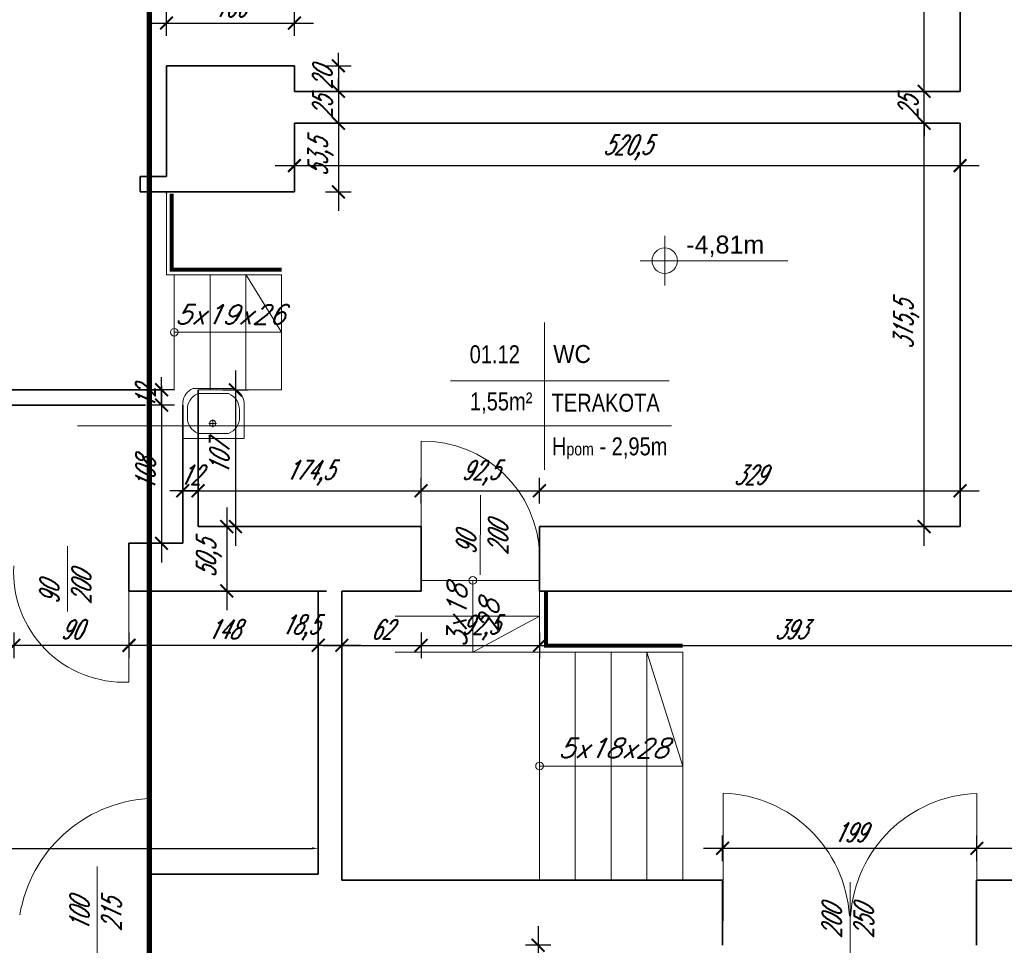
# Model space of a CAD drawing. Header units: millimetres. Extents: x 402 to 79005, y -7782 to 89952.
# Tile 246 of 256: x 26702 to 27472, y 36409 to 37133. Entities that reach past the tile are written whole.
import ezdxf
from ezdxf.enums import TextEntityAlignment as Align

# ---------------------------------------------------------------- set-up
doc = ezdxf.new("R2010")
doc.units = ezdxf.units.MM
doc.header["$LTSCALE"] = 10
doc.linetypes.add('DASHED', pattern=[19.05, 12.7, -6.35])
doc.layers.get('0').update_dxf_attribs({"lineweight": 0})
doc.layers.get('Defpoints').update_dxf_attribs({"color": 253})
for name, color, linetype, lineweight in [('01 parter - ściany', 253, 'Continuous', 35), ('03-02_schody', 253, 'Continuous', 5), ('03_drzwi', 253, 'Continuous', 15), ('05-01_wymiary', 253, 'Continuous', 5), ('05-03_opis', 253, 'Continuous', 5), ('07_wyposażenie', 253, 'Continuous', 5), ('0_A_GRANICA OPRACOWANIA', 1, 'Continuous', 0), ('0_A_WYMIAROWANIE', 1, 'Continuous', 5)]:
    doc.layers.add(name, color=color, linetype=linetype, lineweight=lineweight)
doc.styles.add('arial', font='ARIAL.TTF')
doc.styles.add('ariel', font='ARIAL.TTF', dxfattribs={"width": 0.8})
doc.styles.add('ariel_wym', font='simplex.shx', dxfattribs={"width": 0.65, "oblique": 25})
doc.styles.add('SIMPLEXD', font='simplex.shx', dxfattribs={"width": 0.6})
doc.dimstyles.new('1-100', dxfattribs={"dimtxt": 16, "dimasz": 5, "dimexe": 0, "dimexo": 0, "dimgap": 5, "dimtad": 1, "dimdec": 1, "dimtxsty": 'SIMPLEXD', "dimcen": 5, "dimclrt": 256, "dimadec": 0, "dimazin": 0, "dimtfac": 1, "dimtdec": 0, "dimtix": 1, "dimtmove": 1, "dimatfit": 3, "dimldrblk": 'LP', "dimfxl": 0, "dimarcsym": 0})
doc.dimstyles.new('ariel 50 wnętrze', dxfattribs={"dimtxt": 15, "dimasz": 10, "dimexe": 10, "dimexo": 0, "dimgap": 5, "dimtad": 1, "dimdec": 1, "dimrnd": 0.5, "dimtxsty": 'ariel_wym', "dimblk": 'ARCHTICK', "dimcen": 2.5, "dimdle": 15, "dimazin": 0, "dimtfac": 1, "dimtdec": 1, "dimtix": 1, "dimtmove": 0, "dimatfit": 3, "dimldrblk": 'DOT', "dimfxl": 0, "dimarcsym": 0})

# ---------------------------------------------------------------- blocks, each defined once
blk = doc.blocks.new('kota rzutowa')
at = {"ltscale": 0.5}
for p, q in [((0, -20.63), (0, 20.63)), ((-20.63, 0), (102.81, 0))]:
    blk.add_line(p, q, dxfattribs=at)
blk.add_circle((0, 0), 10.63, dxfattribs=at)
at = {"ltscale": 0.5, "style": 'arial'}
blk.add_attdef('POZ._POSADKI_WYKOŃCZONWJ', text='', height=15, dxfattribs=at).set_placement((17.95, 1.45), align=Align.BOTTOM_LEFT)
blk.add_attdef('POZ._POSADZKI_KONSTRUKCJA', text='', height=15, dxfattribs=at).set_placement((17.02, -5), align=Align.TOP_LEFT)
blk = doc.blocks.new('_ArchTick')
at = {"color": 0, "linetype": 'ByBlock', "const_width": 0.15}
blk.add_lwpolyline([(-0.5, -0.5), (0.5, 0.5)], dxfattribs=at)
blk = doc.blocks.new('*D244')
at = {"layer": '05-01_wymiary', "color": 0, "lineweight": -2}
for p, q in [((26954.35, 36653.57), (26954.35, 36633.57)), ((27016.28, 36653.57), (27016.28, 36633.57)), ((26939.35, 36643.57), (27031.28, 36643.57))]:
    blk.add_line(p, q, dxfattribs=at)
at = {"layer": 'Defpoints', "color": 0, "lineweight": 0}
for p in [(26954.35, 36686.05), (27016.28, 36686.05), (27016.28, 36643.57)]:
    blk.add_point(p, dxfattribs=at)
at = {"layer": '05-01_wymiary', "color": 0, "lineweight": -2, "xscale": 10, "yscale": 10, "zscale": 10, "rotation": 180}
blk.add_blockref('_ArchTick', (26954.35, 36643.57), dxfattribs=at)
at = {"layer": '05-01_wymiary', "color": 0, "lineweight": -2, "xscale": 10, "yscale": 10, "zscale": 10}
blk.add_blockref('_ArchTick', (27016.28, 36643.57), dxfattribs=at)
at = {"layer": '05-01_wymiary', "color": 0, "insert": (26985.32, 36656.07), "char_height": 15, "attachment_point": 5, "style": 'ariel_wym'}
blk.add_mtext('62', dxfattribs=at)
blk = doc.blocks.new('_Dot')
at = {"color": 0, "linetype": 'ByBlock', "lineweight": -2}
blk.add_line((-0.5, 0), (-1, 0), dxfattribs=at)
at = {"color": 0, "linetype": 'ByBlock', "const_width": 0.5}
blk.add_lwpolyline([(-0.25, 0, 1), (0.25, 0, 1)], format="xyb", close=True, dxfattribs=at)
blk = doc.blocks.new('*D245')
at = {"layer": '05-01_wymiary', "color": 0, "lineweight": -2}
for p, q in [((27016.28, 36653.57), (27016.28, 36633.57)), ((27108.91, 36653.57), (27108.91, 36633.57)), ((27001.28, 36643.57), (27123.91, 36643.57))]:
    blk.add_line(p, q, dxfattribs=at)
at = {"layer": 'Defpoints', "color": 0}
for p in [(27016.28, 36686.05), (27108.91, 36686.05), (27108.91, 36643.57)]:
    blk.add_point(p, dxfattribs=at)
at = {"layer": '05-01_wymiary', "color": 0, "lineweight": -2, "xscale": 10, "yscale": 10, "zscale": 10, "rotation": 180}
blk.add_blockref('_ArchTick', (27016.28, 36643.57), dxfattribs=at)
at = {"layer": '05-01_wymiary', "color": 0, "lineweight": -2, "xscale": 10, "yscale": 10, "zscale": 10}
blk.add_blockref('_ArchTick', (27108.91, 36643.57), dxfattribs=at)
at = {"layer": '05-01_wymiary', "color": 0, "insert": (27062.59, 36657.5), "char_height": 15, "attachment_point": 5, "style": 'ariel_wym'}
blk.add_mtext('92,5', dxfattribs=at)
blk = doc.blocks.new('*D246')
at = {"layer": '05-01_wymiary', "color": 0, "lineweight": -2}
for p, q in [((27108.91, 36653.57), (27108.91, 36633.57)), ((27501.83, 36653.57), (27501.83, 36633.57)), ((27093.91, 36643.57), (27516.83, 36643.57))]:
    blk.add_line(p, q, dxfattribs=at)
at = {"layer": 'Defpoints', "color": 0}
for p in [(27108.91, 36686.05), (27501.83, 36686.05), (27501.83, 36643.57)]:
    blk.add_point(p, dxfattribs=at)
at = {"layer": '05-01_wymiary', "color": 0, "lineweight": -2, "xscale": 10, "yscale": 10, "zscale": 10, "rotation": 180}
blk.add_blockref('_ArchTick', (27108.91, 36643.57), dxfattribs=at)
at = {"layer": '05-01_wymiary', "color": 0, "lineweight": -2, "xscale": 10, "yscale": 10, "zscale": 10}
blk.add_blockref('_ArchTick', (27501.83, 36643.57), dxfattribs=at)
at = {"layer": '05-01_wymiary', "color": 0, "insert": (27305.37, 36656.07), "char_height": 15, "attachment_point": 5, "style": 'ariel_wym'}
blk.add_mtext('393', dxfattribs=at)
blk = doc.blocks.new('*D251')
at = {"layer": '05-01_wymiary', "color": 0, "lineweight": -2}
for p, q in [((27450.97, 36474.79), (27450.97, 36494.79)), ((27559.77, 36474.79), (27559.77, 36494.79)), ((27574.77, 36484.79), (27435.97, 36484.79))]:
    blk.add_line(p, q, dxfattribs=at)
at = {"layer": 'Defpoints', "color": 0}
for p in [(27450.97, 36484.79), (27450.97, 36460.05), (27559.77, 36460.05)]:
    blk.add_point(p, dxfattribs=at)
at = {"layer": '05-01_wymiary', "color": 0, "lineweight": -2, "xscale": 10, "yscale": 10, "zscale": 10, "rotation": 180}
blk.add_blockref('_ArchTick', (27450.97, 36484.79), dxfattribs=at)
at = {"layer": '05-01_wymiary', "color": 0, "lineweight": -2, "xscale": 10, "yscale": 10, "zscale": 10}
blk.add_blockref('_ArchTick', (27559.77, 36484.79), dxfattribs=at)
at = {"layer": '05-01_wymiary', "color": 0, "insert": (27505.37, 36497.29), "char_height": 15, "attachment_point": 5, "style": 'ariel_wym'}
blk.add_mtext('109', dxfattribs=at)
blk = doc.blocks.new('*D252')
at = {"layer": '05-01_wymiary', "color": 0, "lineweight": -2}
for p, q in [((27252.08, 36474.79), (27252.08, 36494.79)), ((27450.97, 36474.79), (27450.97, 36494.79)), ((27465.97, 36484.79), (27237.08, 36484.79))]:
    blk.add_line(p, q, dxfattribs=at)
at = {"layer": 'Defpoints', "color": 0}
for p in [(27252.08, 36484.79), (27252.08, 36460.05), (27450.97, 36460.05)]:
    blk.add_point(p, dxfattribs=at)
at = {"layer": '05-01_wymiary', "color": 0, "lineweight": -2, "xscale": 10, "yscale": 10, "zscale": 10, "rotation": 180}
blk.add_blockref('_ArchTick', (27252.08, 36484.79), dxfattribs=at)
at = {"layer": '05-01_wymiary', "color": 0, "lineweight": -2, "xscale": 10, "yscale": 10, "zscale": 10}
blk.add_blockref('_ArchTick', (27450.97, 36484.79), dxfattribs=at)
at = {"layer": '05-01_wymiary', "color": 0, "insert": (27351.53, 36497.29), "char_height": 15, "attachment_point": 5, "style": 'ariel_wym'}
blk.add_mtext('199', dxfattribs=at)
blk = doc.blocks.new('*D275')
at = {"layer": '05-01_wymiary', "color": 0, "lineweight": -2}
for p, q in [((26935.85, 36653.57), (26935.85, 36633.57)), ((26954.35, 36653.57), (26954.35, 36633.57)), ((26969.35, 36643.57), (26920.85, 36643.57))]:
    blk.add_line(p, q, dxfattribs=at)
at = {"layer": 'Defpoints', "color": 0, "lineweight": 0}
for p in [(26935.85, 36686.05), (26954.35, 36686.05), (26935.85, 36643.57)]:
    blk.add_point(p, dxfattribs=at)
at = {"layer": '05-01_wymiary', "color": 0, "lineweight": -2, "xscale": 10, "yscale": 10, "zscale": 10, "rotation": 180}
blk.add_blockref('_ArchTick', (26935.85, 36643.57), dxfattribs=at)
at = {"layer": '05-01_wymiary', "color": 0, "lineweight": -2, "xscale": 10, "yscale": 10, "zscale": 10}
blk.add_blockref('_ArchTick', (26954.35, 36643.57), dxfattribs=at)
at = {"layer": '05-01_wymiary', "color": 0, "insert": (26921.6, 36657.5), "char_height": 15, "attachment_point": 5, "style": 'ariel_wym'}
blk.add_mtext('18,5', dxfattribs=at)
blk = doc.blocks.new('*D276')
at = {"layer": '05-01_wymiary', "color": 0, "lineweight": -2}
for p, q in [((26787.83, 36653.57), (26787.83, 36633.57)), ((26935.85, 36653.57), (26935.85, 36633.57)), ((26950.85, 36643.57), (26772.83, 36643.57))]:
    blk.add_line(p, q, dxfattribs=at)
at = {"layer": 'Defpoints', "color": 0, "lineweight": 0}
for p in [(26787.83, 36686.05), (26935.85, 36686.05), (26787.83, 36643.57)]:
    blk.add_point(p, dxfattribs=at)
at = {"layer": '05-01_wymiary', "color": 0, "lineweight": -2, "xscale": 10, "yscale": 10, "zscale": 10, "rotation": 180}
blk.add_blockref('_ArchTick', (26787.83, 36643.57), dxfattribs=at)
at = {"layer": '05-01_wymiary', "color": 0, "lineweight": -2, "xscale": 10, "yscale": 10, "zscale": 10}
blk.add_blockref('_ArchTick', (26935.85, 36643.57), dxfattribs=at)
at = {"layer": '05-01_wymiary', "color": 0, "insert": (26861.84, 36656.07), "char_height": 15, "attachment_point": 5, "style": 'ariel_wym'}
blk.add_mtext('148', dxfattribs=at)
blk = doc.blocks.new('*D277')
at = {"layer": '05-01_wymiary', "color": 0, "lineweight": -2}
for p, q in [((26697.83, 36653.57), (26697.83, 36633.57)), ((26787.83, 36653.57), (26787.83, 36633.57)), ((26802.83, 36643.57), (26682.83, 36643.57))]:
    blk.add_line(p, q, dxfattribs=at)
at = {"layer": 'Defpoints', "color": 0, "lineweight": 0}
for p in [(26697.83, 36688.62), (26787.83, 36686.05), (26697.83, 36643.57)]:
    blk.add_point(p, dxfattribs=at)
at = {"layer": '05-01_wymiary', "color": 0, "lineweight": -2, "xscale": 10, "yscale": 10, "zscale": 10, "rotation": 180}
blk.add_blockref('_ArchTick', (26697.83, 36643.57), dxfattribs=at)
at = {"layer": '05-01_wymiary', "color": 0, "lineweight": -2, "xscale": 10, "yscale": 10, "zscale": 10}
blk.add_blockref('_ArchTick', (26787.83, 36643.57), dxfattribs=at)
at = {"layer": '05-01_wymiary', "color": 0, "insert": (26742.83, 36656.07), "char_height": 15, "attachment_point": 5, "style": 'ariel_wym'}
blk.add_mtext('90', dxfattribs=at)
blk = doc.blocks.new('*D278')
at = {"layer": '05-01_wymiary', "color": 0, "lineweight": -2}
for p, q in [((26841.83, 36754.47), (26841.83, 36774.47)), ((27016.34, 36754.47), (27016.34, 36774.47)), ((26826.83, 36764.47), (27031.34, 36764.47))]:
    blk.add_line(p, q, dxfattribs=at)
at = {"layer": 'Defpoints', "color": 0}
for p in [(27016.34, 36764.47), (26841.83, 36736.42), (27016.34, 36736.42)]:
    blk.add_point(p, dxfattribs=at)
at = {"layer": '05-01_wymiary', "color": 0, "lineweight": -2, "xscale": 10, "yscale": 10, "zscale": 10, "rotation": 180}
blk.add_blockref('_ArchTick', (26841.83, 36764.47), dxfattribs=at)
at = {"layer": '05-01_wymiary', "color": 0, "lineweight": -2, "xscale": 10, "yscale": 10, "zscale": 10}
blk.add_blockref('_ArchTick', (27016.34, 36764.47), dxfattribs=at)
at = {"layer": '05-01_wymiary', "color": 0, "insert": (26929.09, 36778.4), "char_height": 15, "attachment_point": 5, "style": 'ariel_wym'}
blk.add_mtext('174,5', dxfattribs=at)
blk = doc.blocks.new('*D279')
at = {"layer": '05-01_wymiary', "color": 0, "lineweight": -2}
for p, q in [((27016.34, 36754.47), (27016.34, 36774.47)), ((27108.91, 36754.47), (27108.91, 36774.47)), ((27001.34, 36764.47), (27123.91, 36764.47))]:
    blk.add_line(p, q, dxfattribs=at)
at = {"layer": 'Defpoints', "color": 0}
for p in [(27108.91, 36764.47), (27016.34, 36736.42), (27108.91, 36736.42)]:
    blk.add_point(p, dxfattribs=at)
at = {"layer": '05-01_wymiary', "color": 0, "lineweight": -2, "xscale": 10, "yscale": 10, "zscale": 10, "rotation": 180}
blk.add_blockref('_ArchTick', (27016.34, 36764.47), dxfattribs=at)
at = {"layer": '05-01_wymiary', "color": 0, "lineweight": -2, "xscale": 10, "yscale": 10, "zscale": 10}
blk.add_blockref('_ArchTick', (27108.91, 36764.47), dxfattribs=at)
at = {"layer": '05-01_wymiary', "color": 0, "insert": (27062.63, 36778.4), "char_height": 15, "attachment_point": 5, "style": 'ariel_wym'}
blk.add_mtext('92,5', dxfattribs=at)
blk = doc.blocks.new('*D280')
at = {"layer": '05-01_wymiary', "color": 0, "lineweight": -2}
for p, q in [((27108.91, 36754.47), (27108.91, 36774.47)), ((27437.83, 36754.47), (27437.83, 36774.47)), ((27093.91, 36764.47), (27452.83, 36764.47))]:
    blk.add_line(p, q, dxfattribs=at)
at = {"layer": 'Defpoints', "color": 0}
for p in [(27437.83, 36764.47), (27108.91, 36736.42), (27437.83, 36736.42)]:
    blk.add_point(p, dxfattribs=at)
at = {"layer": '05-01_wymiary', "color": 0, "lineweight": -2, "xscale": 10, "yscale": 10, "zscale": 10, "rotation": 180}
blk.add_blockref('_ArchTick', (27108.91, 36764.47), dxfattribs=at)
at = {"layer": '05-01_wymiary', "color": 0, "lineweight": -2, "xscale": 10, "yscale": 10, "zscale": 10}
blk.add_blockref('_ArchTick', (27437.83, 36764.47), dxfattribs=at)
at = {"layer": '05-01_wymiary', "color": 0, "insert": (27273.37, 36776.97), "char_height": 15, "attachment_point": 5, "style": 'ariel_wym'}
blk.add_mtext('329', dxfattribs=at)
blk = doc.blocks.new('*D281')
at = {"layer": '05-01_wymiary', "color": 0, "lineweight": -2}
for p, q in [((27409.7, 36721.42), (27409.7, 37066.84)), ((27419.7, 37051.84), (27399.7, 37051.84)), ((27419.7, 36736.42), (27399.7, 36736.42))]:
    blk.add_line(p, q, dxfattribs=at)
at = {"layer": 'Defpoints', "color": 0}
for p in [(27409.7, 37051.84), (27437.83, 37051.84), (27437.83, 36736.42)]:
    blk.add_point(p, dxfattribs=at)
at = {"layer": '05-01_wymiary', "color": 0, "lineweight": -2, "xscale": 10, "yscale": 10, "zscale": 10}
for p, rotation in [((27409.7, 37051.84), 90), ((27409.7, 36736.42), 270)]:
    blk.add_blockref('_ArchTick', p, dxfattribs=dict(at, rotation=rotation))
at = {"layer": '05-01_wymiary', "color": 0, "insert": (27395.77, 36894.13), "char_height": 15, "attachment_point": 5, "rotation": 90, "style": 'ariel_wym'}
blk.add_mtext('315,5', dxfattribs=at)
blk = doc.blocks.new('*D282')
at = {"layer": '05-01_wymiary', "color": 0, "lineweight": -2}
for p, q in [((26917.22, 37028.79), (26917.22, 37008.79)), ((27437.83, 37028.79), (27437.83, 37008.79)), ((26902.22, 37018.79), (27452.83, 37018.79))]:
    blk.add_line(p, q, dxfattribs=at)
at = {"layer": 'Defpoints', "color": 0}
for p in [(26917.22, 37051.84), (27437.83, 37051.84), (27437.83, 37018.79)]:
    blk.add_point(p, dxfattribs=at)
at = {"layer": '05-01_wymiary', "color": 0, "lineweight": -2, "xscale": 10, "yscale": 10, "zscale": 10, "rotation": 180}
blk.add_blockref('_ArchTick', (26917.22, 37018.79), dxfattribs=at)
at = {"layer": '05-01_wymiary', "color": 0, "lineweight": -2, "xscale": 10, "yscale": 10, "zscale": 10}
blk.add_blockref('_ArchTick', (27437.83, 37018.79), dxfattribs=at)
at = {"layer": '05-01_wymiary', "color": 0, "insert": (27177.53, 37032.72), "char_height": 15, "attachment_point": 5, "style": 'ariel_wym'}
blk.add_mtext('520,5', dxfattribs=at)
blk = doc.blocks.new('*D283')
at = {"layer": '05-01_wymiary', "color": 0, "lineweight": -2}
for p, q in [((26951.64, 37096.84), (26951.64, 37106.84)), ((26941.64, 37096.84), (26961.64, 37096.84)), ((26951.64, 37096.84), (26951.64, 37076.84)), ((26941.64, 37076.84), (26961.64, 37076.84)), ((26951.64, 37076.84), (26951.64, 37066.84))]:
    blk.add_line(p, q, dxfattribs=at)
at = {"layer": 'Defpoints', "color": 0}
for p in [(26917.22, 37096.84), (26917.22, 37076.84), (26951.64, 37076.84)]:
    blk.add_point(p, dxfattribs=at)
at = {"layer": '05-01_wymiary', "color": 0, "lineweight": -2, "xscale": 10, "yscale": 10, "zscale": 10}
for p, rotation in [((26951.64, 37096.84), 270), ((26951.64, 37076.84), 90)]:
    blk.add_blockref('_ArchTick', p, dxfattribs=dict(at, rotation=rotation))
at = {"layer": '05-01_wymiary', "color": 0, "insert": (26939.14, 37086.84), "char_height": 15, "attachment_point": 5, "rotation": 90, "style": 'ariel_wym'}
blk.add_mtext('20', dxfattribs=at)
blk = doc.blocks.new('*D284')
at = {"layer": '05-01_wymiary', "color": 0, "lineweight": -2}
for p, q in [((26951.64, 37076.84), (26951.64, 37086.84)), ((26941.64, 37076.84), (26961.64, 37076.84)), ((26951.64, 37076.84), (26951.64, 37051.84)), ((26941.64, 37051.84), (26961.64, 37051.84)), ((26951.64, 37051.84), (26951.64, 37041.84))]:
    blk.add_line(p, q, dxfattribs=at)
at = {"layer": 'Defpoints', "color": 0}
for p in [(26917.22, 37076.84), (26917.22, 37051.84), (26951.64, 37051.84)]:
    blk.add_point(p, dxfattribs=at)
at = {"layer": '05-01_wymiary', "color": 0, "lineweight": -2, "xscale": 10, "yscale": 10, "zscale": 10}
for p, rotation in [((26951.64, 37076.84), 270), ((26951.64, 37051.84), 90)]:
    blk.add_blockref('_ArchTick', p, dxfattribs=dict(at, rotation=rotation))
at = {"layer": '05-01_wymiary', "color": 0, "insert": (26939.14, 37064.34), "char_height": 15, "attachment_point": 5, "rotation": 90, "style": 'ariel_wym'}
blk.add_mtext('25', dxfattribs=at)
blk = doc.blocks.new('*D285')
at = {"layer": '05-01_wymiary', "color": 0, "lineweight": -2}
for p, q in [((26951.64, 37066.84), (26951.64, 36983.27)), ((26941.64, 37051.84), (26961.64, 37051.84)), ((26941.64, 36998.27), (26961.64, 36998.27))]:
    blk.add_line(p, q, dxfattribs=at)
at = {"layer": 'Defpoints', "color": 0}
for p in [(26917.22, 37051.84), (26917.22, 36998.27), (26951.64, 36998.27)]:
    blk.add_point(p, dxfattribs=at)
at = {"layer": '05-01_wymiary', "color": 0, "lineweight": -2, "xscale": 10, "yscale": 10, "zscale": 10}
for p, rotation in [((26951.64, 37051.84), 90), ((26951.64, 36998.27), 270)]:
    blk.add_blockref('_ArchTick', p, dxfattribs=dict(at, rotation=rotation))
at = {"layer": '05-01_wymiary', "color": 0, "insert": (26937.71, 37025.06), "char_height": 15, "attachment_point": 5, "rotation": 90, "style": 'ariel_wym'}
blk.add_mtext('53,5', dxfattribs=at)
blk = doc.blocks.new('*D286')
at = {"layer": '05-01_wymiary', "color": 0, "lineweight": -2}
for p, q in [((26871.11, 36858.42), (26871.11, 36721.42)), ((26861.11, 36843.42), (26881.11, 36843.42)), ((26861.11, 36736.42), (26881.11, 36736.42))]:
    blk.add_line(p, q, dxfattribs=at)
at = {"layer": 'Defpoints', "color": 0}
for p in [(26841.83, 36843.42), (26841.83, 36736.42), (26871.11, 36736.42)]:
    blk.add_point(p, dxfattribs=at)
at = {"layer": '05-01_wymiary', "color": 0, "lineweight": -2, "xscale": 10, "yscale": 10, "zscale": 10}
for p, rotation in [((26871.11, 36843.42), 90), ((26871.11, 36736.42), 270)]:
    blk.add_blockref('_ArchTick', p, dxfattribs=dict(at, rotation=rotation))
at = {"layer": '05-01_wymiary', "color": 0, "insert": (26858.61, 36789.92), "char_height": 15, "attachment_point": 5, "rotation": 90, "style": 'ariel_wym'}
blk.add_mtext('107', dxfattribs=at)
blk = doc.blocks.new('*D287')
at = {"layer": '05-01_wymiary', "color": 0, "lineweight": -2}
for p, q in [((26864.29, 36751.42), (26864.29, 36671.05)), ((26854.29, 36736.42), (26874.29, 36736.42)), ((26854.29, 36686.05), (26874.29, 36686.05))]:
    blk.add_line(p, q, dxfattribs=at)
at = {"layer": 'Defpoints', "color": 0, "lineweight": 0}
for p in [(26835.01, 36736.42), (26824.98, 36686.05), (26864.29, 36686.05)]:
    blk.add_point(p, dxfattribs=at)
at = {"layer": '05-01_wymiary', "color": 0, "lineweight": -2, "xscale": 10, "yscale": 10, "zscale": 10}
for p, rotation in [((26864.29, 36736.42), 90), ((26864.29, 36686.05), 270)]:
    blk.add_blockref('_ArchTick', p, dxfattribs=dict(at, rotation=rotation))
at = {"layer": '05-01_wymiary', "color": 0, "insert": (26850.36, 36711.23), "char_height": 15, "attachment_point": 5, "rotation": 90, "style": 'ariel_wym'}
blk.add_mtext('50,5', dxfattribs=at)
blk = doc.blocks.new('*D288')
at = {"layer": '05-01_wymiary', "color": 0, "lineweight": -2}
for p, q in [((26813.31, 36846.42), (26813.31, 36708.42)), ((26823.31, 36831.42), (26803.31, 36831.42)), ((26823.31, 36723.42), (26803.31, 36723.42))]:
    blk.add_line(p, q, dxfattribs=at)
at = {"layer": 'Defpoints', "color": 0}
for p in [(26829.83, 36831.42), (26813.31, 36723.42), (26829.83, 36723.42)]:
    blk.add_point(p, dxfattribs=at)
at = {"layer": '05-01_wymiary', "color": 0, "lineweight": -2, "xscale": 10, "yscale": 10, "zscale": 10}
for p, rotation in [((26813.31, 36831.42), 90), ((26813.31, 36723.42), 270)]:
    blk.add_blockref('_ArchTick', p, dxfattribs=dict(at, rotation=rotation))
at = {"layer": '05-01_wymiary', "color": 0, "insert": (26800.81, 36777.42), "char_height": 15, "attachment_point": 5, "rotation": 90, "style": 'ariel_wym'}
blk.add_mtext('108', dxfattribs=at)
blk = doc.blocks.new('*D289')
at = {"layer": '05-01_wymiary', "color": 0, "lineweight": -2}
for p, q in [((26829.83, 36754.47), (26829.83, 36774.47)), ((26841.83, 36754.47), (26841.83, 36774.47)), ((26829.83, 36764.47), (26819.83, 36764.47)), ((26841.83, 36764.47), (26829.83, 36764.47)), ((26841.83, 36764.47), (26851.83, 36764.47))]:
    blk.add_line(p, q, dxfattribs=at)
at = {"layer": 'Defpoints', "color": 0}
for p in [(26829.83, 36764.47), (26841.83, 36736.42), (26829.83, 36723.42)]:
    blk.add_point(p, dxfattribs=at)
at = {"layer": '05-01_wymiary', "color": 0, "lineweight": -2, "xscale": 10, "yscale": 10, "zscale": 10}
blk.add_blockref('_ArchTick', (26829.83, 36764.47), dxfattribs=at)
at = {"layer": '05-01_wymiary', "color": 0, "lineweight": -2, "xscale": 10, "yscale": 10, "zscale": 10, "rotation": 180}
blk.add_blockref('_ArchTick', (26841.83, 36764.47), dxfattribs=at)
at = {"layer": '05-01_wymiary', "color": 0, "insert": (26835.83, 36776.97), "char_height": 15, "attachment_point": 5, "style": 'ariel_wym'}
blk.add_mtext('12', dxfattribs=at)
blk = doc.blocks.new('*D290')
at = {"layer": '05-01_wymiary', "color": 0, "lineweight": -2}
for p, q in [((26813.31, 36843.42), (26813.31, 36853.42)), ((26823.31, 36843.42), (26803.31, 36843.42)), ((26813.31, 36831.42), (26813.31, 36843.42)), ((26823.31, 36831.42), (26803.31, 36831.42)), ((26813.31, 36831.42), (26813.31, 36821.42))]:
    blk.add_line(p, q, dxfattribs=at)
at = {"layer": 'Defpoints', "color": 0}
for p in [(26813.31, 36843.42), (26841.83, 36843.42), (26829.83, 36831.42)]:
    blk.add_point(p, dxfattribs=at)
at = {"layer": '05-01_wymiary', "color": 0, "lineweight": -2, "xscale": 10, "yscale": 10, "zscale": 10}
for p, rotation in [((26813.31, 36843.42), 270), ((26813.31, 36831.42), 90)]:
    blk.add_blockref('_ArchTick', p, dxfattribs=dict(at, rotation=rotation))
at = {"layer": '05-01_wymiary', "color": 0, "insert": (26800.81, 36837.42), "char_height": 15, "attachment_point": 5, "rotation": 90, "style": 'ariel_wym'}
blk.add_mtext('12', dxfattribs=at)
blk = doc.blocks.new('*D291')
at = {"layer": '05-01_wymiary', "color": 0, "lineweight": -2}
for p, q in [((26817.22, 37120.24), (26817.22, 37140.24)), ((26917.22, 37120.24), (26917.22, 37140.24)), ((26802.22, 37130.24), (26932.22, 37130.24))]:
    blk.add_line(p, q, dxfattribs=at)
at = {"layer": 'Defpoints', "color": 0}
for p in [(26917.22, 37130.24), (26817.22, 37096.84), (26917.22, 37096.84)]:
    blk.add_point(p, dxfattribs=at)
at = {"layer": '05-01_wymiary', "color": 0, "lineweight": -2, "xscale": 10, "yscale": 10, "zscale": 10, "rotation": 180}
blk.add_blockref('_ArchTick', (26817.22, 37130.24), dxfattribs=at)
at = {"layer": '05-01_wymiary', "color": 0, "lineweight": -2, "xscale": 10, "yscale": 10, "zscale": 10}
blk.add_blockref('_ArchTick', (26917.22, 37130.24), dxfattribs=at)
at = {"layer": '05-01_wymiary', "color": 0, "insert": (26867.22, 37142.74), "char_height": 15, "attachment_point": 5, "style": 'ariel_wym'}
blk.add_mtext('100', dxfattribs=at)
blk = doc.blocks.new('*D296')
at = {"layer": '05-01_wymiary', "color": 0, "lineweight": -2}
for p, q in [((27409.7, 37076.84), (27409.7, 37086.84)), ((27419.7, 37076.84), (27399.7, 37076.84)), ((27409.7, 37051.84), (27409.7, 37076.84)), ((27419.7, 37051.84), (27399.7, 37051.84)), ((27409.7, 37051.84), (27409.7, 37041.84))]:
    blk.add_line(p, q, dxfattribs=at)
at = {"layer": 'Defpoints', "color": 0}
for p in [(27409.7, 37076.84), (27437.83, 37076.84), (27437.83, 37051.84)]:
    blk.add_point(p, dxfattribs=at)
at = {"layer": '05-01_wymiary', "color": 0, "lineweight": -2, "xscale": 10, "yscale": 10, "zscale": 10}
for p, rotation in [((27409.7, 37076.84), 270), ((27409.7, 37051.84), 90)]:
    blk.add_blockref('_ArchTick', p, dxfattribs=dict(at, rotation=rotation))
at = {"layer": '05-01_wymiary', "color": 0, "insert": (27397.2, 37064.34), "char_height": 15, "attachment_point": 5, "rotation": 90, "style": 'ariel_wym'}
blk.add_mtext('25', dxfattribs=at)
blk = doc.blocks.new('*D297')
at = {"layer": '05-01_wymiary', "color": 0, "lineweight": -2}
for p, q in [((27409.7, 37061.84), (27409.7, 37543.73)), ((27419.7, 37528.73), (27399.7, 37528.73)), ((27419.7, 37076.84), (27399.7, 37076.84))]:
    blk.add_line(p, q, dxfattribs=at)
at = {"layer": 'Defpoints', "color": 0}
for p in [(27409.7, 37528.73), (27437.83, 37528.73), (27437.83, 37076.84)]:
    blk.add_point(p, dxfattribs=at)
at = {"layer": '05-01_wymiary', "color": 0, "lineweight": -2, "xscale": 10, "yscale": 10, "zscale": 10}
for p, rotation in [((27409.7, 37528.73), 90), ((27409.7, 37076.84), 270)]:
    blk.add_blockref('_ArchTick', p, dxfattribs=dict(at, rotation=rotation))
at = {"layer": '05-01_wymiary', "color": 0, "insert": (27397.2, 37302.79), "char_height": 15, "attachment_point": 5, "rotation": 90, "style": 'ariel_wym'}
blk.add_mtext('452', dxfattribs=at)
blk = doc.blocks.new('*D330')
at = {"layer": '05-01_wymiary', "color": 0, "lineweight": -2}
for p, q in [((27107.83, 36423.98), (27107.83, 35775.05)), ((27117.83, 36408.98), (27097.83, 36408.98)), ((27117.83, 35790.05), (27097.83, 35790.05))]:
    blk.add_line(p, q, dxfattribs=at)
at = {"layer": 'Defpoints', "color": 0}
for p in [(27153.83, 36408.98), (27107.83, 35790.05), (27153.83, 35790.05)]:
    blk.add_point(p, dxfattribs=at)
at = {"layer": '05-01_wymiary', "color": 0, "lineweight": -2, "xscale": 10, "yscale": 10, "zscale": 10}
for p, rotation in [((27107.83, 36408.98), 90), ((27107.83, 35790.05), 270)]:
    blk.add_blockref('_ArchTick', p, dxfattribs=dict(at, rotation=rotation))
at = {"layer": '05-01_wymiary', "color": 0, "insert": (27095.33, 36099.51), "char_height": 15, "attachment_point": 5, "rotation": 90, "style": 'ariel_wym'}
blk.add_mtext('619', dxfattribs=at)
blk = doc.blocks.new('UMYWALKA')
at = {"layer": '07_wyposażenie', "ltscale": 2}
for p, q in [((-0.19, 59.93), (-0.22, 0.02)), ((-0.13, 60), (34.72, 60.01)), ((28.13, 55.46), (18.63, 55.46)), ((48.67, 49.42), (48.69, 10.07)), ((4.7, 14.78), (4.69, 44.84)), ((43.69, 14.79), (43.68, 44.86)), ((10.67, 29.46), (18.17, 29.46)), ((14.42, 25.71), (14.42, 33.21)), ((35.41, 0.02), (0, 0)), ((28.16, 4.58), (18.65, 4.58))]:
    blk.add_line(p, q, dxfattribs=at)
blk.add_circle((14.42, 29.46), 3, dxfattribs=at)
for centre, radius, start, end in [((32.99, 43.23), 16.85, 21.56089, 85.17223), ((20.43, 38.66), 16.91, 89.66632, 158.55775), ((27.95, 38.52), 16.94, 21.6503, 90.35723), ((20.25, 21.5), 16.94, 203.3871, 272.09403), ((28.15, 21.51), 16.94, 267.95655, 336.66348), ((33.24, 16.72), 16.82, 276.00329, 336.78825)]:
    blk.add_arc(centre, radius, start, end, dxfattribs=at)
blk = doc.blocks.new('*D3756')
at = {"layer": '0_A_WYMIAROWANIE', "color": 0, "lineweight": -2}
for p, q in [((25879.15, 36479.79), (25879.15, 36484.79)), ((25884.15, 36484.79), (26930.85, 36484.79)), ((26935.85, 36479.79), (26935.85, 36484.79))]:
    blk.add_line(p, q, dxfattribs=at)
at = {"layer": '0_A_WYMIAROWANIE', "color": 0, "lineweight": 9}
for points in [[(25884.15, 36485.63), (25884.15, 36483.96), (25879.15, 36484.79)], [(26930.85, 36483.96), (26930.85, 36485.63), (26935.85, 36484.79)]]:
    blk.add_solid(points, dxfattribs=at)
at = {"layer": 'Defpoints', "color": 0, "lineweight": 9}
for p in [(26935.85, 36484.79), (25879.15, 36464.62), (26935.85, 36460.67)]:
    blk.add_point(p, dxfattribs=at)
at = {"layer": '0_A_WYMIAROWANIE', "insert": (26378.22, 36509.06), "char_height": 16, "attachment_point": 5, "style": 'SIMPLEXD'}
blk.add_mtext('{1056}', dxfattribs=at)
blk = doc.blocks.new('LP')
for p, q in [((0, 0), (-1, 0)), ((0, 1), (0, 0)), ((0, -1), (0, 0)), ((0, 0), (1, 0))]:
    blk.add_line(p, q)
at = {"const_width": 0.2}
blk.add_lwpolyline([(0.71, 0.71), (-0.71, -0.71)], dxfattribs=at)

msp = doc.modelspace()

# ---------------------------------------------------------------- linework, layer by layer
at = {"layer": '01 parter - ściany'}
for p, q in [((27437.83, 37076.84), (27437.83, 37528.73)), ((26817.22, 37096.84), (26917.22, 37096.84)), ((26817.22, 37096.84), (26817.22, 37010.27)), ((26917.22, 37076.84), (26917.22, 37096.84)), ((26917.22, 37076.84), (27437.83, 37076.84)), ((27437.83, 37051.84), (26917.22, 37051.84)), ((26917.22, 36998.27), (26917.22, 37051.84)), ((27437.83, 36736.42), (27437.83, 37051.84)), ((26796.53, 37010.27), (26817.22, 37010.27)), ((26796.53, 37010.27), (26796.53, 36998.27)), ((26796.53, 36998.27), (26917.22, 36998.27)), ((26817.22, 36998.27), (26817.22, 36996.84)), ((26656.65, 36843.42), (26812.65, 36843.42)), ((26841.83, 36736.42), (26841.83, 36843.42)), ((26656.65, 36831.42), (26800.65, 36831.42)), ((26829.83, 36831.42), (26829.83, 36723.42)), ((27016.34, 36736.42), (26841.83, 36736.42)), ((27016.28, 36736.42), (27016.28, 36686.05)), ((27437.83, 36736.42), (27108.91, 36736.42)), ((27108.91, 36736.42), (27108.91, 36686.05)), ((26787.83, 36723.42), (26829.83, 36723.42)), ((26787.83, 36723.42), (26787.83, 36686.05)), ((26942.35, 36686.05), (26787.62, 36686.05)), ((26935.85, 36464.62), (26935.85, 36686.05)), ((27016.28, 36686.05), (26954.35, 36686.05)), ((26954.35, 36460.05), (26954.35, 36686.05)), ((27501.83, 36686.05), (27108.91, 36686.05)), ((26935.85, 36464.62), (26802.71, 36464.62)), ((26802.71, 36464.62), (26802.71, 36408.98)), ((27252.52, 36460.05), (26954.35, 36460.05)), ((27252.08, 36460.05), (27252.08, 36408.98)), ((27559.77, 36460.05), (27450.53, 36460.05)), ((27450.53, 36460.05), (27450.53, 36408.98))]:
    msp.add_line(p, q, dxfattribs=at)
at = {"layer": '03-02_schody'}
for p, q in [((26817.22, 36996.84), (26817.22, 36933.42)), ((26817.22, 36933.42), (26907.22, 36933.42)), ((26823.22, 36933.42), (26823.22, 36843.42)), ((26851.22, 36933.42), (26851.22, 36843.48)), ((26879.22, 36843.48), (26879.22, 36933.54)), ((26907.22, 36888.42), (26879.22, 36933.54)), ((26907.22, 36933.54), (26907.22, 36843.48)), ((26823.22, 36888.42), (26907.22, 36888.42)), ((26841.83, 36843.42), (26907.32, 36843.42)), ((27016.28, 36694.33), (27108.91, 36694.33)), ((27056.73, 36638.33), (27056.73, 36694.33)), ((27108.91, 36638.33), (27108.91, 36686.05)), ((27108.91, 36666.33), (26995.91, 36666.33)), ((27056.73, 36638.33), (27108.91, 36666.33)), ((26995.91, 36638.33), (27108.91, 36638.33)), ((27108.91, 36638.33), (27220.91, 36638.33)), ((27108.91, 36460.05), (27108.91, 36638.33)), ((27136.91, 36460.05), (27136.91, 36638.33)), ((27164.91, 36460.05), (27164.91, 36638.33)), ((27192.91, 36460.05), (27192.91, 36638.33)), ((27220.91, 36549.19), (27192.91, 36638.33)), ((27220.91, 36460.05), (27220.91, 36638.33)), ((27108.91, 36549.19), (27220.91, 36549.19))]:
    msp.add_line(p, q, dxfattribs=at)
at = {"layer": '03-02_schody', "const_width": 3}
for points in [[(26821.22, 36996.84), (26821.22, 36937.42), (26907.22, 36937.42)], [(27220.91, 36643.33), (27113.91, 36643.33), (27113.91, 36686.05)]]:
    msp.add_lwpolyline(points, dxfattribs=at)
at = {"layer": '03-02_schody'}
for centre in [(26823.22, 36888.42), (27056.73, 36694.33), (27108.91, 36549.19)]:
    msp.add_circle(centre, 3, dxfattribs=at)
at = {"layer": '03_drzwi'}
for p, q in [((27016.38, 36803.35), (27016.32, 36703.35)), ((27062.59, 36698.71), (27062.62, 36761.03)), ((26739.67, 36670), (26739.69, 36721.21)), ((26787.62, 36614.83), (26787.62, 36704.83)), ((26802.46, 36523.76), (26802.46, 36433.76)), ((27252.57, 36528.06), (27252.5, 36428.06)), ((27450.97, 36527.7), (27450.97, 36427.7)), ((26762.95, 36401.45), (26762.98, 36470.53)), ((27351.86, 36400.67), (27351.88, 36458.47))]:
    msp.add_line(p, q, dxfattribs=at)
for centre, radius, start, end in [((27017.59, 36712.01), 91.35, 1.16824, 90.7537), ((26783.76, 36700.87), 86.13, 176.78608, 272.56861), ((26809.86, 36415.25), 108.76, 93.903, 170.71974), ((27249.08, 36425.73), 102.39, 3.46524, 88.04834), ((27454.39, 36425.37), 102.39, 91.91418, 176.49728)]:
    msp.add_arc(centre, radius, start, end, dxfattribs=at)
at = {"layer": '05-03_opis'}
for p, q in [((27112.81, 36895.96), (27112.81, 36780.73)), ((27039.18, 36850.39), (27210.4, 36850.39)), ((26747.63, 36815.38), (27212.11, 36815.38))]:
    msp.add_line(p, q, dxfattribs=at)
at = {"layer": '0_A_GRANICA OPRACOWANIA', "color": 1, "linetype": 'DASHED', "const_width": 4}
msp.add_lwpolyline([(25790.69, 37678.95), (26803.78, 37678.95), (26803.78, 36285.02), (25790.69, 36285.02)], close=True, dxfattribs=at)

# ---------------------------------------------------------------- block references
at = {"layer": '01 parter - ściany', "xscale": -0.7999999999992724, "yscale": 0.7999999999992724, "zscale": 0.8, "rotation": 270}
msp.add_blockref('UMYWALKA', (26829.84, 36805.55), dxfattribs=at)
at = {"layer": '05-03_opis', "xscale": 0.9359999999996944, "yscale": 0.9359999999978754, "zscale": 0.9359999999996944}
msp.add_blockref('kota rzutowa', (27206.86, 36944.42), dxfattribs=at).add_auto_attribs({'POZ._POSADKI_WYKOŃCZONWJ': '-4,81m'})

# ---------------------------------------------------------------- texts
at = {"layer": '03_drzwi', "char_height": 15, "width": 160.5905, "attachment_point": 1, "rotation": 89.9915, "style": 'ariel_wym'}
for s, insert in [('90\\P200', (27044.01, 36714.52)), ('90\\P200', (26718.1, 36675.84)), ('100\\P215', (26741.7, 36420.06)), ('200\\P250', (27330.01, 36414.72))]:
    msp.add_mtext(s, dxfattribs=dict(at, insert=insert))
at = {"layer": '05-03_opis', "lineweight": 0, "char_height": 15, "width": 55, "attachment_point": 5, "style": 'ariel_wym'}
for s, insert in [('{\\W1;5x19x26}', (26866.68, 36902.38)), ('{\\W1;5x18x28}', (27166.38, 36563.14))]:
    msp.add_mtext(s, dxfattribs=dict(at, insert=insert))
at = {"layer": '05-03_opis', "char_height": 14.054, "style": 'ariel'}
for s, insert, width, attachment_point in [('{\\fArial|b0|i0|c238|p34;01.12}', (27073.92, 36871.1), 65.3476, 5), ('\\W0.9;{\\fArial|b0|i0|c238|p34;WC}', (27119.62, 36871.34), 213.9825, 4), ('{\\fArial|b0|i0|c238|p34;1,55m²}', (27078.92, 36833.05), 65.3476, 5), ('TERAKOTA', (27118.3, 36833.21), 193.6734, 4), ('{\\fArial|b0|i0|c238|p34; H\\H0.7x;pom\\H1.429x; - 2,95m}', (27114.27, 36797.7), 193.6734, 4)]:
    msp.add_mtext(s, dxfattribs=dict(at, insert=insert, width=width, attachment_point=attachment_point))
at = {"layer": '05-03_opis', "lineweight": 0, "insert": (27056.73, 36666.33), "char_height": 15, "width": 55, "attachment_point": 5, "rotation": 90, "style": 'ariel_wym'}
msp.add_mtext('{\\W1;3x18\\P28}', dxfattribs=at)

# ---------------------------------------------------------------- dimensions: what is measured, and where the dimension line sits
at = {"layer": '05-01_wymiary'}
for base, p1, p2, picture, middle in [((27409.7, 37528.73), (27437.83, 37076.84), (27437.83, 37528.73), '*D297', (27397.2, 37302.79)), ((26951.64, 37051.84), (26917.22, 37076.84), (26917.22, 37051.84), '*D284', (26939.14, 37064.34)), ((27409.7, 37076.84), (27437.83, 37051.84), (27437.83, 37076.84), '*D296', (27397.2, 37064.34)), ((26951.64, 36998.27), (26917.22, 37051.84), (26917.22, 36998.27), '*D285', (26937.71, 37025.06)), ((26813.31, 36843.42), (26829.83, 36831.42), (26841.83, 36843.42), '*D290', (26800.81, 36837.42)), ((26864.29, 36686.05), (26835.01, 36736.42), (26824.98, 36686.05), '*D287', (26850.36, 36711.23))]:
    dim = msp.add_linear_dim(base=base, p1=p1, p2=p2, angle=90, dimstyle='ariel 50 wnętrze', override={"dimtmove": 1}, dxfattribs=at)
    dim.commit()
    dim.dimension.update_dxf_attribs({"geometry": picture, "text_midpoint": middle})
for base, p1, p2, picture, middle in [((26917.22, 37130.24), (26817.22, 37096.84), (26917.22, 37096.84), '*D291', (26867.22, 37142.74)), ((26829.83, 36764.47), (26841.83, 36736.42), (26829.83, 36723.42), '*D289', (26835.83, 36776.97)), ((27108.91, 36764.47), (27016.34, 36736.42), (27108.91, 36736.42), '*D279', (27062.63, 36778.4)), ((27437.83, 36764.47), (27108.91, 36736.42), (27437.83, 36736.42), '*D280', (27273.37, 36776.97)), ((26697.83, 36643.57), (26787.83, 36686.05), (26697.83, 36688.62), '*D277', (26742.83, 36656.07)), ((26787.83, 36643.57), (26935.85, 36686.05), (26787.83, 36686.05), '*D276', (26861.84, 36656.07)), ((27108.91, 36643.57), (27016.28, 36686.05), (27108.91, 36686.05), '*D245', (27062.59, 36657.5)), ((27501.83, 36643.57), (27108.91, 36686.05), (27501.83, 36686.05), '*D246', (27305.37, 36656.07)), ((27252.08, 36484.79), (27450.97, 36460.05), (27252.08, 36460.05), '*D252', (27351.53, 36497.29)), ((27450.97, 36484.79), (27559.77, 36460.05), (27450.97, 36460.05), '*D251', (27505.37, 36497.29))]:
    dim = msp.add_linear_dim(base=base, p1=p1, p2=p2, dimstyle='ariel 50 wnętrze', override={"dimtmove": 1}, dxfattribs=at)
    dim.commit()
    dim.dimension.update_dxf_attribs({"geometry": picture, "text_midpoint": middle})
for base, p1, p2, picture, middle in [((26951.64, 37076.84), (26917.22, 37096.84), (26917.22, 37076.84), '*D283', (26939.14, 37086.84)), ((27409.7, 37051.84), (27437.83, 36736.42), (27437.83, 37051.84), '*D281', (27395.77, 36894.13)), ((26871.11, 36736.42), (26841.83, 36843.42), (26841.83, 36736.42), '*D286', (26858.61, 36789.92)), ((26813.31, 36723.42), (26829.83, 36831.42), (26829.83, 36723.42), '*D288', (26800.81, 36777.42)), ((27107.83, 35790.05), (27153.83, 36408.98), (27153.83, 35790.05), '*D330', (27095.33, 36099.51))]:
    dim = msp.add_linear_dim(base=base, p1=p1, p2=p2, angle=90, dimstyle='ariel 50 wnętrze', dxfattribs=at)
    dim.commit()
    dim.dimension.update_dxf_attribs({"geometry": picture, "text_midpoint": middle})
for base, p1, p2, picture, middle in [((27437.83, 37018.79), (26917.22, 37051.84), (27437.83, 37051.84), '*D282', (27177.53, 37032.72)), ((27016.34, 36764.47), (26841.83, 36736.42), (27016.34, 36736.42), '*D278', (26929.09, 36778.4)), ((27016.28, 36643.57), (26954.35, 36686.05), (27016.28, 36686.05), '*D244', (26985.32, 36656.07))]:
    dim = msp.add_linear_dim(base=base, p1=p1, p2=p2, dimstyle='ariel 50 wnętrze', dxfattribs=at)
    dim.commit()
    dim.dimension.update_dxf_attribs({"geometry": picture, "text_midpoint": middle})
dim = msp.add_linear_dim(base=(26935.85, 36643.57), p1=(26954.35, 36686.05), p2=(26935.85, 36686.05), dimstyle='ariel 50 wnętrze', override={"dimtmove": 1}, dxfattribs=at)
dim.commit()
dim.dimension.update_dxf_attribs({"geometry": '*D275', "text_midpoint": (26921.6, 36643.57), "dimtype": 160})
at = {"layer": '0_A_WYMIAROWANIE', "color": 1}
dim = msp.add_linear_dim(base=(26935.85, 36484.79), p1=(25879.15, 36464.62), p2=(26935.85, 36460.67), text='{1056}', dimstyle='1-100', dxfattribs=at)
dim.commit()
dim.dimension.update_dxf_attribs({"geometry": '*D3756', "text_midpoint": (26378.22, 36496.06), "dimtype": 160})

doc.saveas('drawing.dxf')
